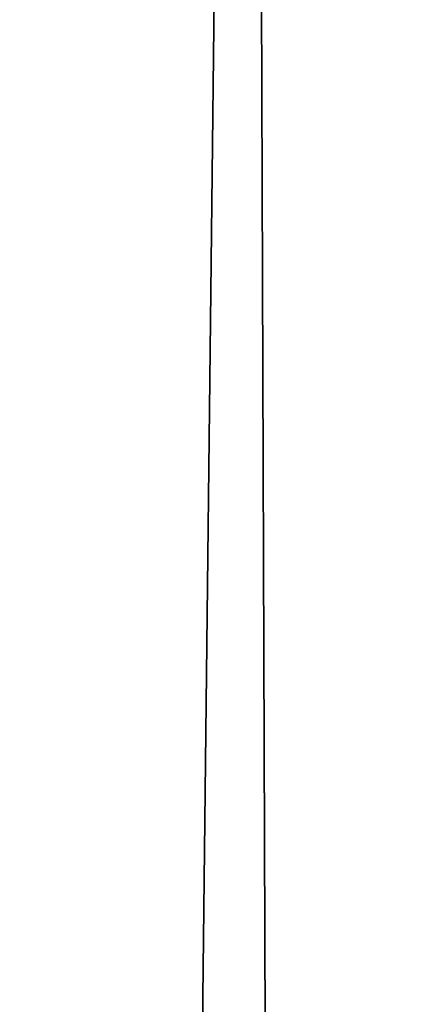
# Model space of a CAD drawing. Header units: millimetres. Extents: x -275 to 275, y -678 to 20.
# Tile 248 of 256: x -2.199 to -2.044, y -52.762 to -52.373. Entities that reach past the tile are written whole.
import ezdxf

# ---------------------------------------------------------------- set-up
doc = ezdxf.new("R2010")
doc.units = ezdxf.units.MM
doc.header["$LTSCALE"] = 65.185185
for name, color, linetype in [('237', 7, 'CONTINUOUS'), ('362', 7, 'CONTINUOUS'), ('375', 7, 'CONTINUOUS'), ('566', 7, 'CONTINUOUS'), ('568', 7, 'CONTINUOUS')]:
    doc.layers.add(name, color=color, linetype=linetype)

msp = doc.modelspace()

# ---------------------------------------------------------------- linework, layer by layer
at = {"layer": '237', "linetype": 'CONTINUOUS'}
for points in [[(-2.02482, -74.85131, -2.96229), (-2.2, -25, -1.35), (-2.63505, -74.85131, -1.35), (-2.02482, -74.85131, -2.96229)], [(-1.87094, -25.60872, -2.45872), (-2.2, -25, -1.35), (-2.02482, -74.85131, -2.96229), (-1.87094, -25.60872, -2.45872)]]:
    msp.add_3dface(points, dxfattribs=at)
at = {"layer": '362', "linetype": 'CONTINUOUS'}
for points in [[(-2, -74.7, 19.85), (-2, 0, 19.85), (-4.05721, -6.35388, 19.03355), (-2, -74.7, 19.85)], [(-2, -74.7, 19.85), (-4.05721, -6.35388, 19.03355), (-4.12132, -74.7, 18.97132), (-2, -74.7, 19.85)]]:
    msp.add_3dface(points, dxfattribs=at)
at = {"layer": '375', "linetype": 'CONTINUOUS'}
for points in [[(-2, -41.71041, -6.15), (-2.34238, -71.5, -6.28562), (-2.35355, -41.71041, -6.29645), (-2, -41.71041, -6.15)], [(-2, -71.5, -6.15), (-2.34238, -71.5, -6.28562), (-2, -41.71041, -6.15), (-2, -71.5, -6.15)]]:
    msp.add_3dface(points, dxfattribs=at)
at = {"layer": '566', "linetype": 'CONTINUOUS'}
for points in [[(-2.09344, -12.78906, 15.05), (-1.90985, -11.7926, 15.84289), (-2.63505, -74.85131, 15.05), (-2.09344, -12.78906, 15.05)], [(-2.63505, -74.85131, 15.05), (-1.90985, -11.7926, 15.84289), (-2.02482, -74.85131, 16.66229), (-2.63505, -74.85131, 15.05)]]:
    msp.add_3dface(points, dxfattribs=at)
at = {"layer": '568', "linetype": 'CONTINUOUS'}
msp.add_3dface([(-2.63505, -74.85131, 15.05), (-2.33719, -40.72058, 14.80198), (-2.09344, -12.78906, 15.05), (-2.63505, -74.85131, 15.05)], dxfattribs=at)

doc.saveas('drawing.dxf')
